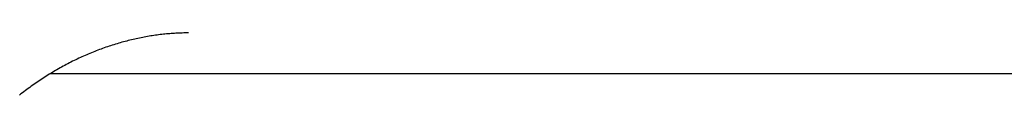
# Model space of a CAD drawing. Extents: x 668 to 3164, y 1007 to 2724.
# Tile 146 of 152: x 3077.832 to 3089.827, y 2173.844 to 2174.601. Entities that reach past the tile are written whole.
import ezdxf

# ---------------------------------------------------------------- set-up
doc = ezdxf.new("R2010")
doc.units = 0
doc.layers.add('KF_GRAVIS_12_REAR', color=7, linetype='CONTINUOUS')

# ---------------------------------------------------------------- blocks, each defined once
blk = doc.blocks.new('KF_GRAVIS_12_REAR')
at = {"layer": 'KF_GRAVIS_12_REAR'}
blk.add_line((72.14343, -79), (56.75944, -79), dxfattribs=at)
blk.add_polyline3d([(58.4482, -78.5, 0), (58.4294, -78.5001, 0), (58.4106, -78.5003, 0), (58.3917, -78.5006, 0), (58.3728, -78.501, 0), (58.3539, -78.5016, 0), (58.3349, -78.5023, 0), (58.3159, -78.5032, 0), (58.2969, -78.5041, 0), (58.2778, -78.5052, 0), (58.2588, -78.5064, 0), (58.2396, -78.5078, 0), (58.2205, -78.5093, 0), (58.2013, -78.5109, 0), (58.1821, -78.5126, 0), (58.1629, -78.5145, 0), (58.1437, -78.5165, 0), (58.1244, -78.5186, 0), (58.1052, -78.5209, 0), (58.0859, -78.5232, 0), (58.0665, -78.5258, 0), (58.0472, -78.5284, 0), (58.0278, -78.5312, 0), (58.0084, -78.5341, 0), (57.9891, -78.5371, 0), (57.9696, -78.5403, 0), (57.9502, -78.5436, 0), (57.9308, -78.547, 0), (57.9113, -78.5506, 0), (57.8919, -78.5542, 0), (57.8724, -78.558, 0), (57.8529, -78.562, 0), (57.8334, -78.5661, 0), (57.8139, -78.5703, 0), (57.7944, -78.5746, 0), (57.7749, -78.5791, 0), (57.7554, -78.5837, 0), (57.7358, -78.5884, 0), (57.7163, -78.5932, 0), (57.6968, -78.5982, 0), (57.6772, -78.6033, 0), (57.6577, -78.6086, 0), (57.6382, -78.614, 0), (57.6186, -78.6195, 0), (57.5991, -78.6251, 0), (57.5796, -78.6309, 0), (57.56, -78.6368, 0), (57.5405, -78.6428, 0), (57.521, -78.649, 0), (57.5015, -78.6553, 0), (57.482, -78.6617, 0), (57.4625, -78.6682, 0), (57.443, -78.6749, 0), (57.4235, -78.6817, 0), (57.404, -78.6887, 0), (57.3845, -78.6958, 0), (57.3651, -78.703, 0), (57.3456, -78.7103, 0), (57.3262, -78.7178, 0), (57.3068, -78.7254, 0), (57.2874, -78.7331, 0), (57.268, -78.741, 0), (57.2487, -78.749, 0), (57.2293, -78.7571, 0), (57.21, -78.7654, 0), (57.1907, -78.7738, 0), (57.1714, -78.7823, 0), (57.1522, -78.791, 0), (57.1329, -78.7998, 0), (57.1137, -78.8087, 0), (57.0945, -78.8178, 0), (57.0753, -78.827, 0), (57.0562, -78.8363, 0), (57.0371, -78.8457, 0), (57.018, -78.8553, 0), (56.9989, -78.865, 0), (56.9799, -78.8749, 0), (56.9609, -78.8849, 0), (56.9419, -78.895, 0), (56.923, -78.9052, 0), (56.9041, -78.9156, 0), (56.8852, -78.9261, 0), (56.8664, -78.9368, 0), (56.8476, -78.9476, 0), (56.8289, -78.9585, 0), (56.8101, -78.9695, 0), (56.7915, -78.9807, 0), (56.7728, -78.992, 0), (56.7542, -79.0034, 0), (56.7356, -79.0149, 0), (56.7171, -79.0266, 0), (56.6986, -79.0384, 0), (56.6802, -79.0503, 0), (56.6618, -79.0624, 0), (56.6434, -79.0746, 0), (56.6251, -79.0868, 0), (56.6068, -79.0993, 0), (56.5886, -79.1118, 0), (56.5704, -79.1244, 0), (56.5523, -79.1372, 0), (56.5342, -79.1501, 0), (56.5161, -79.1631, 0), (56.4982, -79.1762, 0), (56.4802, -79.1894, 0), (56.4623, -79.2028, 0), (56.4445, -79.2162, 0), (56.4267, -79.2298, 0), (56.4089, -79.2435, 0), (56.3913, -79.2572, 0)], dxfattribs=at)

msp = doc.modelspace()

# ---------------------------------------------------------------- block references
at = {"layer": 'KF_GRAVIS_12_REAR'}
msp.add_blockref('KF_GRAVIS_12_REAR', (3021.439, 2253.101), dxfattribs=at)

doc.saveas('drawing.dxf')
